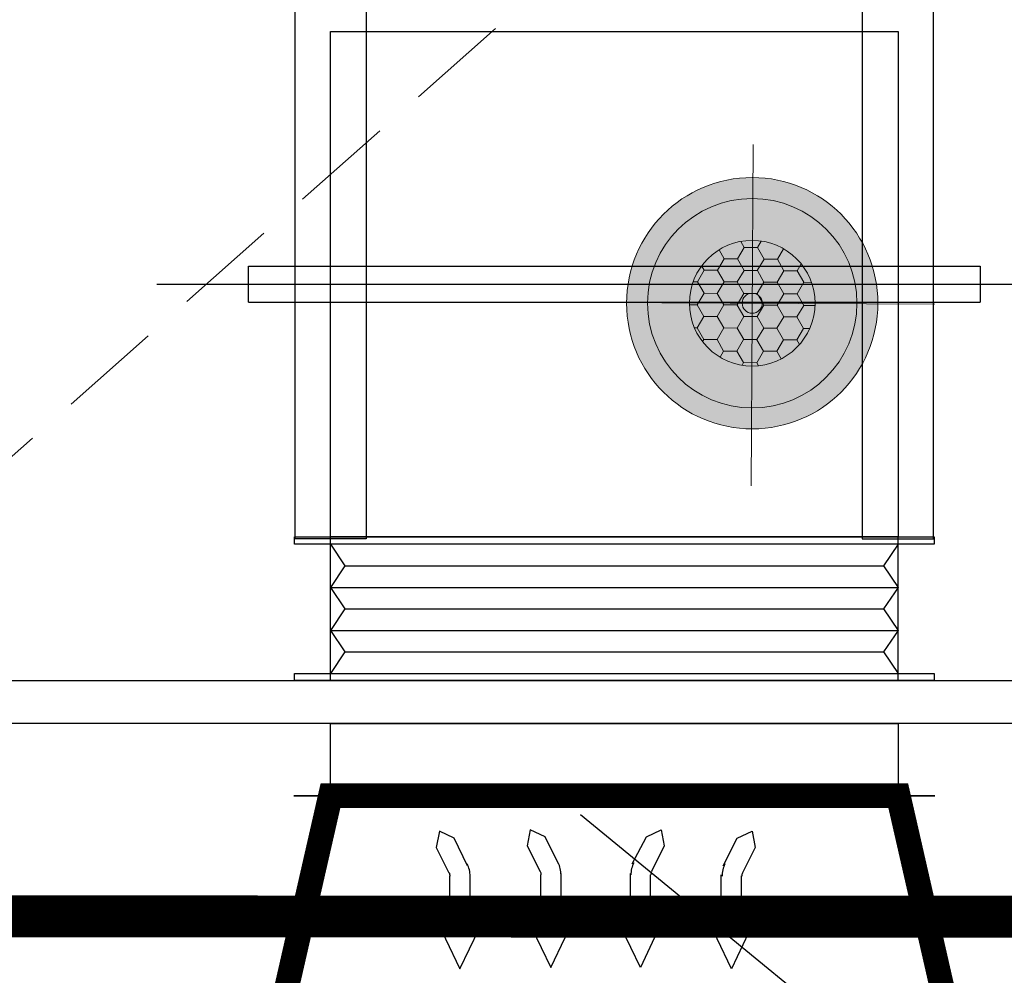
# Model space of a CAD drawing. Header units: millimetres. Extents: x -115221 to 194496, y -122556 to 375476.
# Tile 14 of 169: x 107851 to 108448, y -119562 to -118982. Entities that reach past the tile are written whole.
import ezdxf

# ---------------------------------------------------------------- set-up
doc = ezdxf.new("R2010")
doc.units = ezdxf.units.MM
doc.set_wipeout_variables(frame=1)
doc.linetypes.add('HIDDEN', pattern=[0.375, 0.25, -0.125])
for name, color, linetype in [('AC-CHW AHU', 1, 'Continuous'), ('AC-SA DUCT', 150, 'Continuous'), ('AC-TRAP DOOR', 36, 'Continuous'), ('LIGHTING A', 7, 'Continuous')]:
    doc.layers.add(name, color=color, linetype=linetype)
for name, color, linetype, lineweight in [('ELE-CCTV CAMERA', 6, 'Continuous', 25), ('LIGHTING LAYOUT', 5, 'Continuous', 0), ('THERMOSTAT', 4, 'Continuous', 18)]:
    doc.layers.add(name, color=color, linetype=linetype, lineweight=lineweight)
doc.styles.get("Standard").update_dxf_attribs({"font": 'arial.ttf'})

# ---------------------------------------------------------------- blocks, each defined once
blk = doc.blocks.new('4TR (1600 CFM) LHS')
at = {"layer": 'AC-CHW AHU', "color": 8}
for points in [[(-3.545, 41.953), (-3.545, 42.736), (-3.987, 42.736), (-3.312, 44.171), (-2.624, 42.736), (-3.067, 42.736), (-3.067, 41.923)], [(-1.369, 41.923), (-1.369, 42.706), (-1.811, 42.706), (-1.142, 44.141), (-0.448, 42.706), (-0.897, 42.706), (-0.897, 41.893)], [(1.249, 41.923), (1.249, 42.706), (1.692, 42.706), (1.004, 44.141), (0.317, 42.706), (0.759, 42.706), (0.759, 41.893)], [(3.419, 41.953), (3.419, 42.736), (3.862, 42.736), (3.174, 44.171), (2.487, 42.736), (2.929, 42.736), (2.929, 41.923)], [(-3.115, 41.708), (-3.449, 41.05), (-3.802, 40.883), (-3.88, 41.277), (-3.575, 41.875)], [(2.995, 41.708), (3.312, 41.05), (3.665, 40.883), (3.742, 41.277), (3.437, 41.875)], [(-0.939, 41.66), (-1.279, 41.02), (-1.632, 40.853), (-1.704, 41.235), (-1.399, 41.845)], [(0.819, 41.66), (1.142, 41.02), (1.495, 40.853), (1.566, 41.235), (1.261, 41.845)]]:
    blk.add_lwpolyline(points, dxfattribs=at)
for points in [[(-3.575, 41.881), (-3.563, 41.905), (-3.557, 41.935), (-3.557, 41.959)], [(-3.156, 41.666), (-3.109, 41.755), (-3.085, 41.857), (-3.085, 41.959)], [(-1.405, 41.851), (-1.393, 41.875), (-1.387, 41.905), (-1.387, 41.929)], [(-0.98, 41.636), (-0.933, 41.726), (-0.909, 41.827), (-0.909, 41.929)], [(0.759, 41.929), (0.759, 41.827), (0.783, 41.726), (0.831, 41.636)], [(1.231, 41.929), (1.231, 41.905), (1.237, 41.875), (1.249, 41.851)], [(2.929, 41.959), (2.929, 41.857), (2.953, 41.755), (3.001, 41.666)], [(3.408, 41.959), (3.408, 41.935), (3.414, 41.905), (3.425, 41.881)]]:
    blk.add_open_spline(points, degree=3, dxfattribs=at)
blk.add_wipeout([(-19.486, 0), (-19.486, 10.166), (-20.514, 10.166), (-20.514, 12.665), (-21.154, 12.665), (-21.154, 10.841), (-21.309, 10.841), (-21.309, 12.844), (-20.514, 12.844), (-20.514, 24.645), (-21.309, 24.645), (-21.309, 26.636), (-21.154, 26.636), (-21.154, 24.812), (-20.514, 24.812), (-20.514, 27.311), (-19.486, 27.311), (-19.486, 38.311), (-7.293, 38.311), (-7.293, 40.039), (6.265, 40.039), (6.265, 38.311), (19.486, 38.311), (19.486, 0.078)]).dxf.layer = 'AC-CHW AHU'
at = {"layer": 'AC-CHW AHU'}
for points in [[(6.265, 40.039), (6.265, 38.311), (-7.293, 38.311), (-7.293, 40.039), (-8.164, 40.039), (7.136, 40.039)], [(17.77, 37.289), (-17.77, 37.289), (-17.77, 38.311), (17.77, 38.311)]]:
    blk.add_lwpolyline(points, close=True, dxfattribs=at)
at = {"layer": 'AC-CHW AHU', "color": 8}
for points in [[(7.126, 37.121), (-8.148, 37.121), (-8.148, 37.289), (7.126, 37.289)], [(7.126, 33.857), (-8.148, 33.857), (-8.148, 34.031), (7.126, 34.031)], [(-8.136, 33.905), (-8.136, 13.273), (-6.432, 13.273), (-6.432, 33.905)], [(7.108, 33.905), (7.108, 13.273), (5.41, 13.273), (5.41, 33.905)], [(6.265, 21.797), (-7.293, 21.797), (-7.293, 33.857), (6.265, 33.857)]]:
    blk.add_lwpolyline(points, close=True, dxfattribs=at)
for points in [[(-7.293, 37.289), (-7.293, 33.857), (-7.293, 33.857)], [(6.265, 37.289), (6.265, 33.857), (6.265, 33.857)], [(-6.941, 36.601), (-7.293, 37.121), (-7.293, 37.121)], [(5.058, 37.121), (-7.293, 37.121), (-7.293, 37.121)], [(5.918, 36.601), (6.265, 37.121), (6.265, 37.121)], [(-7.293, 36.093), (-6.941, 36.601), (-6.941, 36.601)], [(5.918, 36.601), (-6.941, 36.601), (-6.941, 36.601)], [(6.265, 36.093), (5.918, 36.601), (5.918, 36.601)], [(6.265, 36.093), (-7.293, 36.093), (-7.293, 36.093)], [(-6.941, 35.573), (-7.293, 36.093), (-7.293, 36.093)], [(5.918, 35.573), (6.265, 36.093), (6.265, 36.093)], [(-7.293, 35.071), (-6.941, 35.573), (-6.941, 35.573)], [(5.918, 35.573), (-6.941, 35.573), (-6.941, 35.573)], [(6.265, 35.071), (5.918, 35.573), (5.918, 35.573)], [(5.058, 35.071), (-7.293, 35.071), (-7.293, 35.071)], [(-6.941, 34.551), (-7.293, 35.071), (-7.293, 35.071)], [(6.265, 35.071), (-6.941, 35.071), (-6.941, 35.071)], [(5.918, 34.551), (6.265, 35.071), (6.265, 35.071)], [(-7.293, 34.031), (-6.941, 34.551), (-6.941, 34.551)], [(5.918, 34.551), (-6.941, 34.551), (-6.941, 34.551)], [(6.265, 34.031), (5.918, 34.551), (5.918, 34.551)], [(6.265, 33.857), (-7.293, 33.857), (-7.293, 33.857)], [(8.226, 28.258), (-9.248, 28.258), (-9.248, 28.258)], [(-9.248, 27.397), (-9.248, 28.258), (-9.248, 28.258)], [(8.226, 28.258), (8.226, 27.397), (8.226, 27.397)], [(10.414, 27.827), (-11.287, 27.827), (-11.287, 27.827)], [(8.226, 27.397), (-9.248, 27.397), (-9.248, 27.397)]]:
    blk.add_lwpolyline(points, dxfattribs=at)
blk = doc.blocks.new('A$Ce7ba4ce5')
at = {"layer": 'AC-CHW AHU', "xscale": 25.4, "yscale": 25.4, "zscale": 25.4, "rotation": 180}
blk.add_blockref('4TR (1600 CFM) LHS', (-1189.92, -4688.94), dxfattribs=at)
at = {"layer": 'AC-SA DUCT', "const_width": 15}
blk.add_lwpolyline([(-1349.05, -5705.92), (-1004.67, -5705.92), (-901.86, -6155.92), (-1451.86, -6155.92)], close=True, dxfattribs=at)
at = {"layer": 'AC-TRAP DOOR', "linetype": 'HIDDEN', "ltscale": 250}
blk.add_line((-1857.57, -5778.9), (-105.85, -4229.92), dxfattribs=at)
at = {"layer": 'AC-TRAP DOOR', "const_width": 25.4}
blk.add_lwpolyline([(-1857.65, -5778.9), (-1858.64, -4232.56), (-108.84, -4229.92), (-107.86, -5779.65)], close=True, dxfattribs=at)
at = {"layer": 'THERMOSTAT', "const_width": 0.595}
blk.add_lwpolyline([(-695.73, -4991.77, -0.378495), (-542.5, -5611.81, -0.368078), (-1467.36, -6125.43)], format="xyb", dxfattribs=at)
blk = doc.blocks.new('W DEWDD')
at = {"layer": 'LIGHTING LAYOUT', "ltscale": 500}
h = blk.add_hatch(color=143, dxfattribs=at)
h.dxf.hatch_style = 1
h.paths.add_polyline_path([(68223.796, -15975.133, 1), (68217.795, -15975.133, 1)])
h = blk.add_hatch(dxfattribs=at)
h.set_pattern_fill('HONEY', scale=0.10001)
h.set_pattern_definition([(0, (-60816.22137, -37945.08163), (0.4762963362, 0.2749898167), [0.3175308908, -0.6350617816]), (120, (-60816.22137, -37945.08163), (-0.47629633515, 0.2749898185), [0.3175308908, -0.6350617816]), (60, (-60816.22137, -37945.08163), (1.04e-09, 0.5499796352), [-0.6350617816, 0.3175308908])])
edge = h.paths.add_edge_path()
edge.add_arc((68220.795, -15975.133), 1.5, 0, 360)
h = blk.add_hatch(color=7, dxfattribs=at)
h.dxf.hatch_style = 1
edge = h.paths.add_edge_path()
edge.add_arc((68220.795, -15975.133), 0.239, 0, 360)
at = {"layer": 'LIGHTING LAYOUT', "color": 7, "ltscale": 500}
for p, q in [((68220.795, -15978.92), (68220.795, -15970.774)), ((68220.795, -15970.774), (68220.795, -15978.92)), ((68225.155, -15975.133), (68217.008, -15975.133))]:
    blk.add_line(p, q, dxfattribs=at)
for radius in [3, 2.5, 1.5, 0.239]:
    blk.add_circle((68220.795, -15975.133), radius, dxfattribs=at)
blk = doc.blocks.new('A$C2a5c69ef')
at = {"layer": 'LIGHTING A', "transparency": 33554687, "xscale": -25.40000000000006, "yscale": 25.40000000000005, "zscale": 25.40000000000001, "rotation": 179.6956773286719}
blk.add_blockref('W DEWDD', (-1726338.87, -401966.7), dxfattribs=at)
blk = doc.blocks.new('CCTV - W')
at = {"layer": 'ELE-CCTV CAMERA', "color": 3}
for points in [[(20927.619, -37394.847), (20933.102, -37384.173)], [(20927.619, -37394.847), (20919.182, -37386.315)]]:
    blk.add_lwpolyline(points, dxfattribs=at)
blk.add_lwpolyline([(20930.899, -37398.163, -1), (20926.68, -37393.897, -1), (20930.899, -37398.163, -2.414214)], format="xyb", dxfattribs=at)
at = {"layer": 'ELE-CCTV CAMERA'}
blk.add_circle((20927.619, -37394.847), 0.837, dxfattribs=at)
at = {"layer": 'ELE-CCTV CAMERA', "color": 3}
blk.add_circle((20927.619, -37394.847), 0.837, dxfattribs=at)
blk.add_text('C', height=3, rotation=134.6787, dxfattribs=at).set_placement((20931.508, -37396.666))
blk = doc.blocks.new('A$C997a23df')
blk.add_blockref('A$Ce7ba4ce5', (0, -0.57))
blk.add_blockref('A$C2a5c69ef', (-9693.33, -0.14))
at = {"layer": 'ELE-CCTV CAMERA', "xscale": -25.39999999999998, "yscale": 25.39999999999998, "zscale": 25.4, "rotation": 23.45185182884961}
blk.add_blockref('CCTV - W', (108678.61, 1077006.89), dxfattribs=at)

msp = doc.modelspace()

# ---------------------------------------------------------------- block references
msp.add_blockref('A$C997a23df', (109388.46, -113746.28))

doc.saveas('drawing.dxf')
